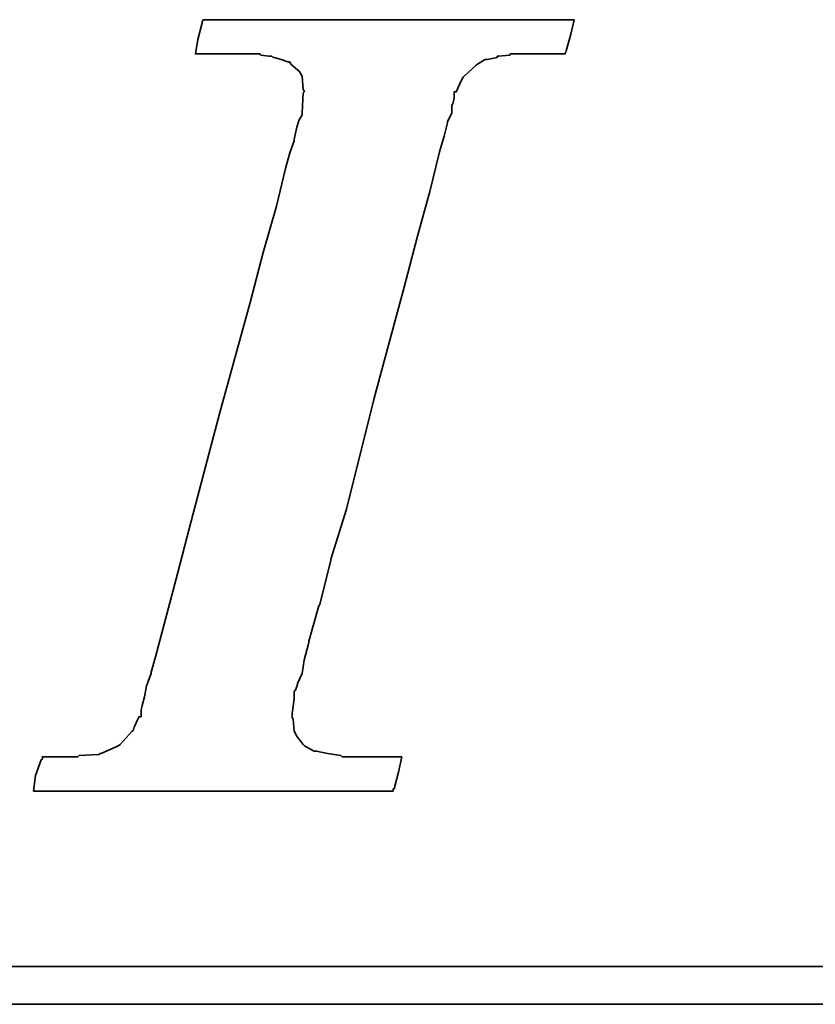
# Model space of a CAD drawing. Header units: millimetres. Extents: x 389 to 576, y 266 to 362.
# Tile 29 of 45: x 523.67 to 525.74, y 313.86 to 316.41. Entities that reach past the tile are written whole.
import ezdxf

# ---------------------------------------------------------------- set-up
doc = ezdxf.new("R2010")
doc.units = ezdxf.units.MM
doc.header["$LTSCALE"] = 0.1
doc.layers.get('0').update_dxf_attribs({"linetype": 'CONTINUOUS'})
doc.layers.add('layer 1', color=7, linetype='CONTINUOUS')

# ---------------------------------------------------------------- blocks, each defined once
blk = doc.blocks.new('TBI_logo')
at = {"layer": 'layer 1', "color": 1, "lineweight": 35}
for points, knots in [([(-1.8562, -1.1815), (-1.8562, -1.1815), (-1.9021, -1.1815), (-1.9021, -1.1815), (-1.9021, -1.1815), (-1.9021, -1.1815), (-1.951, -1.1815), (-1.951, -1.1815), (-1.951, -1.1815), (-1.951, -1.1815), (-1.9711, -1.1815), (-1.9711, -1.1815), (-1.9711, -1.1815), (-1.9711, -1.1815), (-1.9771, -1.1815), (-1.9771, -1.1815), (-1.9771, -1.1815), (-1.9771, -1.1815), (-2.0113, -1.1815), (-2.0113, -1.1815), (-2.0113, -1.1815), (-2.0113, -1.1815), (-2.0143, -1.1785), (-2.0143, -1.1785), (-2.0143, -1.1785), (-2.0143, -1.1785), (-2.0491, -1.1728), (-2.0491, -1.1728), (-2.0491, -1.1728), (-2.0491, -1.1728), (-2.0779, -1.1671), (-2.0779, -1.1671), (-2.0779, -1.1671), (-2.0779, -1.1671), (-2.0803, -1.1671), (-2.0803, -1.1671), (-2.0803, -1.1671), (-2.0803, -1.1671), (-2.0836, -1.1671), (-2.0836, -1.1671), (-2.0836, -1.1671), (-2.0836, -1.1671), (-2.1064, -1.1551), (-2.1064, -1.1551), (-2.1064, -1.1551), (-2.1064, -1.1551), (-2.1094, -1.1527), (-2.1094, -1.1527), (-2.1094, -1.1527), (-2.1094, -1.1527), (-2.1121, -1.1497), (-2.1121, -1.1497), (-2.1121, -1.1497), (-2.1121, -1.1497), (-2.1295, -1.1269), (-2.1295, -1.1269), (-2.1295, -1.1269), (-2.1295, -1.1269), (-2.1325, -1.1209), (-2.1325, -1.1209), (-2.1325, -1.1209), (-2.1325, -1.1209), (-2.1355, -1.1149), (-2.1355, -1.1149), (-2.1355, -1.1149), (-2.1355, -1.1149), (-2.1379, -1.0837), (-2.1379, -1.0837), (-2.1379, -1.0837), (-2.1379, -1.0837), (-2.1409, -1.0807), (-2.1409, -1.0807), (-2.1409, -1.0807), (-2.1409, -1.0807), (-2.1409, -1.0747), (-2.1409, -1.0747), (-2.1409, -1.0747), (-2.1409, -1.0747), (-2.1409, -1.0693), (-2.1409, -1.0693), (-2.1409, -1.0693), (-2.1409, -1.0693), (-2.1355, -1.0318), (-2.1355, -1.0318), (-2.1355, -1.0318), (-2.1355, -1.0318), (-2.1355, -1.0231), (-2.1355, -1.0231), (-2.1355, -1.0231), (-2.1355, -1.0231), (-2.1355, -1.0198), (-2.1355, -1.0198), (-2.1355, -1.0198), (-2.1355, -1.0198), (-2.1355, -1.0171), (-2.1355, -1.0171), (-2.1355, -1.0171), (-2.1355, -1.0171), (-2.1355, -1.0117), (-2.1355, -1.0117), (-2.1355, -1.0117), (-2.1355, -1.0117), (-2.1325, -1.0087), (-2.1325, -1.0087), (-2.1325, -1.0087), (-2.1325, -1.0087), (-2.1265, -0.9943), (-2.1265, -0.9943), (-2.1265, -0.9943), (-2.1265, -0.9943), (-2.1265, -0.9913), (-2.1265, -0.9913), (-2.1265, -0.9913), (-2.1265, -0.9913), (-2.1148, -0.9655), (-2.1148, -0.9655), (-2.1148, -0.9655), (-2.1148, -0.9655), (-2.1094, -0.9307), (-2.1094, -0.9307), (-2.1094, -0.9307), (-2.1094, -0.9307), (-2.0977, -0.8848), (-2.0977, -0.8848), (-2.0977, -0.8848), (-2.0977, -0.8848), (-2.0977, -0.8821), (-2.0977, -0.8821), (-2.0977, -0.8821), (-2.0977, -0.8821), (-2.0719, -0.7897), (-2.0719, -0.7897), (-2.0719, -0.7897), (-2.0719, -0.7897), (-2.0689, -0.7867), (-2.0689, -0.7867), (-2.0689, -0.7867), (-2.0689, -0.7867), (-2.0401, -0.6718), (-2.0401, -0.6718), (-2.0401, -0.6718), (-2.0401, -0.6718), (-2.0401, -0.6691), (-2.0401, -0.6691), (-2.0401, -0.6691), (-2.0401, -0.6691), (-1.9999, -0.5395), (-1.9999, -0.5395), (-1.9999, -0.5395), (-1.9999, -0.5395), (-1.9279, -0.2515), (-1.9279, -0.2515), (-1.9279, -0.2515), (-1.9279, -0.2515), (-1.8505, 0.0365), (-1.8505, 0.0365), (-1.8505, 0.0365), (-1.8505, 0.0365), (-1.8157, 0.1688), (-1.8157, 0.1688), (-1.8157, 0.1688), (-1.8157, 0.1688), (-1.7839, 0.2843), (-1.7839, 0.2843), (-1.7839, 0.2843), (-1.7839, 0.2843), (-1.7581, 0.3875), (-1.7581, 0.3875), (-1.7581, 0.3875), (-1.7581, 0.3875), (-1.7467, 0.4283), (-1.7467, 0.4283), (-1.7467, 0.4283), (-1.7467, 0.4283), (-1.7377, 0.4625), (-1.7377, 0.4625), (-1.7377, 0.4625), (-1.7377, 0.4625), (-1.7377, 0.4655), (-1.7377, 0.4655), (-1.7377, 0.4655), (-1.7377, 0.4655), (-1.7263, 0.4883), (-1.7263, 0.4883), (-1.7263, 0.4883), (-1.7263, 0.4883), (-1.7263, 0.5084), (-1.7263, 0.5084), (-1.7263, 0.5084), (-1.7263, 0.5084), (-1.7236, 0.5117), (-1.7236, 0.5117), (-1.7236, 0.5117), (-1.7236, 0.5117), (-1.7206, 0.5261), (-1.7206, 0.5261), (-1.7206, 0.5261), (-1.7206, 0.5261), (-1.7206, 0.5429), (-1.7206, 0.5429), (-1.7206, 0.5429), (-1.7206, 0.5429), (-1.7149, 0.5429), (-1.7149, 0.5429), (-1.7149, 0.5429), (-1.7149, 0.5429), (-1.7005, 0.5747), (-1.7005, 0.5747), (-1.7005, 0.5747), (-1.7005, 0.5747), (-1.6975, 0.5807), (-1.6975, 0.5807), (-1.6975, 0.5807), (-1.6975, 0.5807), (-1.6945, 0.5837), (-1.6945, 0.5837), (-1.6945, 0.5837), (-1.6945, 0.5837), (-1.6633, 0.6125), (-1.6633, 0.6125), (-1.6633, 0.6125), (-1.6633, 0.6125), (-1.66, 0.6149), (-1.66, 0.6149), (-1.66, 0.6149), (-1.66, 0.6149), (-1.6399, 0.6269), (-1.6399, 0.6269), (-1.6399, 0.6269), (-1.6399, 0.6269), (-1.6369, 0.6269), (-1.6369, 0.6269), (-1.6369, 0.6269), (-1.6369, 0.6269), (-1.6345, 0.6269), (-1.6345, 0.6269), (-1.6345, 0.6269), (-1.6345, 0.6269), (-1.6087, 0.6323), (-1.6087, 0.6323), (-1.6087, 0.6323), (-1.6087, 0.6323), (-1.6087, 0.6353), (-1.6087, 0.6353), (-1.6087, 0.6353), (-1.6087, 0.6353), (-1.6057, 0.6353), (-1.6057, 0.6353), (-1.6057, 0.6353), (-1.6057, 0.6353), (-1.5766, 0.638), (-1.5766, 0.638), (-1.5766, 0.638), (-1.5766, 0.638), (-1.5739, 0.6413), (-1.5739, 0.6413), (-1.5739, 0.6413), (-1.5739, 0.6413), (-1.5712, 0.6413), (-1.5712, 0.6413), (-1.5712, 0.6413), (-1.5712, 0.6413), (-1.5679, 0.6413), (-1.5679, 0.6413), (-1.5679, 0.6413), (-1.5679, 0.6413), (-1.5337, 0.6413), (-1.5337, 0.6413), (-1.5337, 0.6413), (-1.5337, 0.6413), (-1.5277, 0.6413), (-1.5277, 0.6413), (-1.5277, 0.6413), (-1.5277, 0.6413), (-1.5163, 0.6413), (-1.5163, 0.6413), (-1.5163, 0.6413), (-1.5163, 0.6413), (-1.4761, 0.6413), (-1.4761, 0.6413), (-1.4761, 0.6413), (-1.4761, 0.6413), (-1.4359, 0.6413), (-1.4359, 0.6413), (-1.4359, 0.6413), (-1.4359, 0.6413), (-1.4329, 0.6413), (-1.4329, 0.6413), (-1.4329, 0.6413), (-1.4329, 0.6413), (-1.4329, 0.6437), (-1.4329, 0.6437), (-1.4329, 0.6437), (-1.4329, 0.6437), (-1.4299, 0.6467), (-1.4299, 0.6467), (-1.4299, 0.6467), (-1.4299, 0.6467), (-1.4299, 0.6497), (-1.4299, 0.6497), (-1.4299, 0.6497), (-1.4299, 0.6497), (-1.4182, 0.6929), (-1.4182, 0.6929), (-1.4182, 0.6929), (-1.4182, 0.6929), (-1.4095, 0.7301), (-1.4095, 0.7301), (-1.4095, 0.7301), (-1.4095, 0.7301), (-1.4239, 0.7301), (-1.4239, 0.7301), (-1.4239, 0.7301), (-1.4239, 0.7301), (-1.4761, 0.7301), (-1.4761, 0.7301), (-1.4761, 0.7301), (-1.4761, 0.7301), (-1.5391, 0.7301), (-1.5391, 0.7301), (-1.5391, 0.7301), (-1.5391, 0.7301), (-1.6141, 0.7301), (-1.6141, 0.7301), (-1.6141, 0.7301), (-1.6141, 0.7301), (-1.7005, 0.7301), (-1.7005, 0.7301), (-1.7005, 0.7301), (-1.7005, 0.7301), (-1.8847, 0.7301), (-1.8847, 0.7301), (-1.8847, 0.7301), (-1.8847, 0.7301), (-2.0689, 0.7301), (-2.0689, 0.7301), (-2.0689, 0.7301), (-2.0689, 0.7301), (-2.1553, 0.7301), (-2.1553, 0.7301), (-2.1553, 0.7301), (-2.1553, 0.7301), (-2.2303, 0.7301), (-2.2303, 0.7301), (-2.2303, 0.7301), (-2.2303, 0.7301), (-2.2933, 0.7301), (-2.2933, 0.7301), (-2.2933, 0.7301), (-2.2933, 0.7301), (-2.3455, 0.7301), (-2.3455, 0.7301), (-2.3455, 0.7301), (-2.3455, 0.7301), (-2.3713, 0.7301), (-2.3713, 0.7301), (-2.3713, 0.7301), (-2.3713, 0.7301), (-2.3743, 0.7247), (-2.3743, 0.7247), (-2.3743, 0.7247), (-2.3743, 0.7247), (-2.3743, 0.7217), (-2.3743, 0.7217), (-2.3743, 0.7217), (-2.3743, 0.7217), (-2.3857, 0.6785), (-2.3857, 0.6785), (-2.3857, 0.6785), (-2.3857, 0.6785), (-2.3917, 0.6413), (-2.3917, 0.6413), (-2.3917, 0.6413), (-2.3917, 0.6413), (-2.3395, 0.6413), (-2.3395, 0.6413), (-2.3395, 0.6413), (-2.3395, 0.6413), (-2.2789, 0.6413), (-2.2789, 0.6413), (-2.2789, 0.6413), (-2.2789, 0.6413), (-2.2645, 0.6413), (-2.2645, 0.6413), (-2.2645, 0.6413), (-2.2645, 0.6413), (-2.2588, 0.6413), (-2.2588, 0.6413), (-2.2588, 0.6413), (-2.2588, 0.6413), (-2.2561, 0.6413), (-2.2561, 0.6413), (-2.2561, 0.6413), (-2.2561, 0.6413), (-2.2243, 0.6413), (-2.2243, 0.6413), (-2.2243, 0.6413), (-2.2243, 0.6413), (-2.2219, 0.638), (-2.2219, 0.638), (-2.2219, 0.638), (-2.2219, 0.638), (-2.2015, 0.6353), (-2.2015, 0.6353), (-2.2015, 0.6353), (-2.2015, 0.6353), (-2.1931, 0.6353), (-2.1931, 0.6353), (-2.1931, 0.6353), (-2.1931, 0.6353), (-2.1898, 0.6323), (-2.1898, 0.6323), (-2.1898, 0.6323), (-2.1898, 0.6323), (-2.1871, 0.6323), (-2.1871, 0.6323), (-2.1871, 0.6323), (-2.1871, 0.6323), (-2.1697, 0.6269), (-2.1697, 0.6269), (-2.1697, 0.6269), (-2.1697, 0.6269), (-2.1523, 0.6209), (-2.1523, 0.6209), (-2.1523, 0.6209), (-2.1523, 0.6209), (-2.1469, 0.6209), (-2.1469, 0.6209), (-2.1469, 0.6209), (-2.1469, 0.6209), (-2.1439, 0.6149), (-2.1439, 0.6149), (-2.1439, 0.6149), (-2.1439, 0.6149), (-2.1211, 0.5951), (-2.1211, 0.5951), (-2.1211, 0.5951), (-2.1211, 0.5951), (-2.1181, 0.5891), (-2.1181, 0.5891), (-2.1181, 0.5891), (-2.1181, 0.5891), (-2.1148, 0.5837), (-2.1148, 0.5837), (-2.1148, 0.5837), (-2.1148, 0.5837), (-2.1121, 0.5489), (-2.1121, 0.5489), (-2.1121, 0.5489), (-2.1121, 0.5489), (-2.1094, 0.5459), (-2.1094, 0.5459), (-2.1094, 0.5459), (-2.1094, 0.5459), (-2.1094, 0.5429), (-2.1094, 0.5429), (-2.1094, 0.5429), (-2.1094, 0.5429), (-2.1121, 0.5405), (-2.1121, 0.5405), (-2.1121, 0.5405), (-2.1121, 0.5405), (-2.1148, 0.4883), (-2.1148, 0.4883), (-2.1148, 0.4883), (-2.1148, 0.4883), (-2.1148, 0.4853), (-2.1148, 0.4853), (-2.1148, 0.4853), (-2.1148, 0.4853), (-2.1148, 0.4829), (-2.1148, 0.4829), (-2.1148, 0.4829), (-2.1148, 0.4829), (-2.1181, 0.4769), (-2.1181, 0.4769), (-2.1181, 0.4769), (-2.1181, 0.4769), (-2.1235, 0.4685), (-2.1235, 0.4685), (-2.1235, 0.4685), (-2.1235, 0.4685), (-2.1295, 0.4481), (-2.1295, 0.4481), (-2.1295, 0.4481), (-2.1295, 0.4481), (-2.1355, 0.4193), (-2.1355, 0.4193), (-2.1355, 0.4193), (-2.1355, 0.4193), (-2.1355, 0.4163), (-2.1355, 0.4163), (-2.1355, 0.4163), (-2.1355, 0.4163), (-2.1469, 0.3848), (-2.1469, 0.3848), (-2.1469, 0.3848), (-2.1469, 0.3848), (-2.1583, 0.3443), (-2.1583, 0.3443), (-2.1583, 0.3443), (-2.1583, 0.3443), (-2.1811, 0.2465), (-2.1811, 0.2465), (-2.1811, 0.2465), (-2.1811, 0.2465), (-2.2159, 0.1259), (-2.2159, 0.1259), (-2.2159, 0.1259), (-2.2159, 0.1259), (-2.2501, -0.0037), (-2.2501, -0.0037), (-2.2501, -0.0037), (-2.2501, -0.0037), (-2.3284, -0.2887), (-2.3284, -0.2887), (-2.3284, -0.2887), (-2.3284, -0.2887), (-2.4031, -0.5707), (-2.4031, -0.5707), (-2.4031, -0.5707), (-2.4031, -0.5707), (-2.4373, -0.7033), (-2.4373, -0.7033), (-2.4373, -0.7033), (-2.4373, -0.7033), (-2.4691, -0.8245), (-2.4691, -0.8245), (-2.4691, -0.8245), (-2.4691, -0.8245), (-2.4949, -0.9223), (-2.4949, -0.9223), (-2.4949, -0.9223), (-2.4949, -0.9223), (-2.5069, -0.9625), (-2.5069, -0.9625), (-2.5069, -0.9625), (-2.5069, -0.9625), (-2.5069, -0.9655), (-2.5069, -0.9655), (-2.5069, -0.9655), (-2.5069, -0.9655), (-2.5183, -0.9973), (-2.5183, -0.9973), (-2.5183, -0.9973), (-2.5183, -0.9973), (-2.5237, -1.0261), (-2.5237, -1.0261), (-2.5237, -1.0261), (-2.5237, -1.0261), (-2.5297, -1.0489), (-2.5297, -1.0489), (-2.5297, -1.0489), (-2.5297, -1.0489), (-2.5327, -1.0603), (-2.5327, -1.0603), (-2.5327, -1.0603), (-2.5327, -1.0603), (-2.5327, -1.0777), (-2.5327, -1.0777), (-2.5327, -1.0777), (-2.5327, -1.0777), (-2.5381, -1.0777), (-2.5381, -1.0777), (-2.5381, -1.0777), (-2.5381, -1.0777), (-2.5525, -1.1095), (-2.5525, -1.1095), (-2.5525, -1.1095), (-2.5525, -1.1095), (-2.5525, -1.1125), (-2.5525, -1.1125), (-2.5525, -1.1125), (-2.5525, -1.1125), (-2.5558, -1.1149), (-2.5558, -1.1149), (-2.5558, -1.1149), (-2.5558, -1.1149), (-2.5873, -1.1497), (-2.5873, -1.1497), (-2.5873, -1.1497), (-2.5873, -1.1497), (-2.5903, -1.1527), (-2.5903, -1.1527), (-2.5903, -1.1527), (-2.5903, -1.1527), (-2.5957, -1.1551), (-2.5957, -1.1551), (-2.5957, -1.1551), (-2.5957, -1.1551), (-2.6359, -1.1728), (-2.6359, -1.1728), (-2.6359, -1.1728), (-2.6359, -1.1728), (-2.6392, -1.1728), (-2.6392, -1.1728), (-2.6392, -1.1728), (-2.6392, -1.1728), (-2.6419, -1.1755), (-2.6419, -1.1755), (-2.6419, -1.1755), (-2.6419, -1.1755), (-2.6935, -1.1785), (-2.6935, -1.1785), (-2.6935, -1.1785), (-2.6935, -1.1785), (-2.6968, -1.1815), (-2.6968, -1.1815), (-2.6968, -1.1815), (-2.6968, -1.1815), (-2.7025, -1.1815), (-2.7025, -1.1815), (-2.7025, -1.1815), (-2.7025, -1.1815), (-2.7136, -1.1815), (-2.7136, -1.1815), (-2.7136, -1.1815), (-2.7136, -1.1815), (-2.7541, -1.1815), (-2.7541, -1.1815), (-2.7541, -1.1815), (-2.7541, -1.1815), (-2.7886, -1.1815), (-2.7886, -1.1815), (-2.7886, -1.1815), (-2.7886, -1.1815), (-2.7886, -1.1842), (-2.7886, -1.1842), (-2.7886, -1.1842), (-2.7886, -1.1842), (-2.7886, -1.1872), (-2.7886, -1.1872), (-2.7886, -1.1872), (-2.7886, -1.1872), (-2.7919, -1.1899), (-2.7919, -1.1899), (-2.7919, -1.1899), (-2.7919, -1.1899), (-2.8063, -1.2301), (-2.8063, -1.2301), (-2.8063, -1.2301), (-2.8063, -1.2301), (-2.8117, -1.2706), (-2.8117, -1.2706), (-2.8117, -1.2706), (-2.8117, -1.2706), (-2.8003, -1.2706), (-2.8003, -1.2706), (-2.8003, -1.2706), (-2.8003, -1.2706), (-2.7541, -1.2706), (-2.7541, -1.2706), (-2.7541, -1.2706), (-2.7541, -1.2706), (-2.6881, -1.2706), (-2.6881, -1.2706), (-2.6881, -1.2706), (-2.6881, -1.2706), (-2.6161, -1.2706), (-2.6161, -1.2706), (-2.6161, -1.2706), (-2.6161, -1.2706), (-2.5357, -1.2706), (-2.5357, -1.2706), (-2.5357, -1.2706), (-2.5357, -1.2706), (-2.5297, -1.2706), (-2.5297, -1.2706), (-2.5297, -1.2706), (-2.5297, -1.2706), (-2.3509, -1.2706), (-2.3509, -1.2706), (-2.3509, -1.2706), (-2.3509, -1.2706), (-2.1727, -1.2706), (-2.1727, -1.2706), (-2.1727, -1.2706), (-2.1727, -1.2706), (-2.0923, -1.2706), (-2.0923, -1.2706), (-2.0923, -1.2706), (-2.0923, -1.2706), (-2.0863, -1.2706), (-2.0863, -1.2706), (-2.0863, -1.2706), (-2.0863, -1.2706), (-2.0173, -1.2706), (-2.0173, -1.2706), (-2.0173, -1.2706), (-2.0173, -1.2706), (-1.951, -1.2706), (-1.951, -1.2706), (-1.951, -1.2706), (-1.951, -1.2706), (-1.9021, -1.2706), (-1.9021, -1.2706), (-1.9021, -1.2706), (-1.9021, -1.2706), (-1.879, -1.2706), (-1.879, -1.2706), (-1.879, -1.2706), (-1.879, -1.2706), (-1.879, -1.2649), (-1.879, -1.2649), (-1.879, -1.2649), (-1.879, -1.2649), (-1.8763, -1.2649), (-1.8763, -1.2649), (-1.8763, -1.2649), (-1.8763, -1.2649), (-1.8649, -1.2217), (-1.8649, -1.2217), (-1.8649, -1.2217), (-1.8649, -1.2217), (-1.8562, -1.1815), (-1.8562, -1.1815)], [0, 0, 0, 0, 0.005587, 0.005587, 0.005587, 0.005587, 0.011173, 0.011173, 0.011173, 0.011173, 0.01676, 0.01676, 0.01676, 0.01676, 0.022346, 0.022346, 0.022346, 0.022346, 0.027933, 0.027933, 0.027933, 0.027933, 0.03352, 0.03352, 0.03352, 0.03352, 0.039106, 0.039106, 0.039106, 0.039106, 0.044693, 0.044693, 0.044693, 0.044693, 0.050279, 0.050279, 0.050279, 0.050279, 0.055866, 0.055866, 0.055866, 0.055866, 0.061453, 0.061453, 0.061453, 0.061453, 0.067039, 0.067039, 0.067039, 0.067039, 0.072626, 0.072626, 0.072626, 0.072626, 0.078212, 0.078212, 0.078212, 0.078212, 0.083799, 0.083799, 0.083799, 0.083799, 0.089385, 0.089385, 0.089385, 0.089385, 0.094972, 0.094972, 0.094972, 0.094972, 0.100559, 0.100559, 0.100559, 0.100559, 0.106145, 0.106145, 0.106145, 0.106145, 0.111732, 0.111732, 0.111732, 0.111732, 0.117318, 0.117318, 0.117318, 0.117318, 0.122905, 0.122905, 0.122905, 0.122905, 0.128492, 0.128492, 0.128492, 0.128492, 0.134078, 0.134078, 0.134078, 0.134078, 0.139665, 0.139665, 0.139665, 0.139665, 0.145251, 0.145251, 0.145251, 0.145251, 0.150838, 0.150838, 0.150838, 0.150838, 0.156425, 0.156425, 0.156425, 0.156425, 0.162011, 0.162011, 0.162011, 0.162011, 0.167598, 0.167598, 0.167598, 0.167598, 0.173184, 0.173184, 0.173184, 0.173184, 0.178771, 0.178771, 0.178771, 0.178771, 0.184358, 0.184358, 0.184358, 0.184358, 0.189944, 0.189944, 0.189944, 0.189944, 0.195531, 0.195531, 0.195531, 0.195531, 0.201117, 0.201117, 0.201117, 0.201117, 0.206704, 0.206704, 0.206704, 0.206704, 0.212291, 0.212291, 0.212291, 0.212291, 0.217877, 0.217877, 0.217877, 0.217877, 0.223464, 0.223464, 0.223464, 0.223464, 0.22905, 0.22905, 0.22905, 0.22905, 0.234637, 0.234637, 0.234637, 0.234637, 0.240223, 0.240223, 0.240223, 0.240223, 0.24581, 0.24581, 0.24581, 0.24581, 0.251397, 0.251397, 0.251397, 0.251397, 0.256983, 0.256983, 0.256983, 0.256983, 0.26257, 0.26257, 0.26257, 0.26257, 0.268156, 0.268156, 0.268156, 0.268156, 0.273743, 0.273743, 0.273743, 0.273743, 0.27933, 0.27933, 0.27933, 0.27933, 0.284916, 0.284916, 0.284916, 0.284916, 0.290503, 0.290503, 0.290503, 0.290503, 0.296089, 0.296089, 0.296089, 0.296089, 0.301676, 0.301676, 0.301676, 0.301676, 0.307263, 0.307263, 0.307263, 0.307263, 0.312849, 0.312849, 0.312849, 0.312849, 0.318436, 0.318436, 0.318436, 0.318436, 0.324022, 0.324022, 0.324022, 0.324022, 0.329609, 0.329609, 0.329609, 0.329609, 0.335196, 0.335196, 0.335196, 0.335196, 0.340782, 0.340782, 0.340782, 0.340782, 0.346369, 0.346369, 0.346369, 0.346369, 0.351955, 0.351955, 0.351955, 0.351955, 0.357542, 0.357542, 0.357542, 0.357542, 0.363128, 0.363128, 0.363128, 0.363129, 0.368715, 0.368715, 0.368715, 0.368715, 0.374302, 0.374302, 0.374302, 0.374302, 0.379888, 0.379888, 0.379888, 0.379888, 0.385475, 0.385475, 0.385475, 0.385475, 0.391061, 0.391061, 0.391061, 0.391061, 0.396648, 0.396648, 0.396648, 0.396648, 0.402235, 0.402235, 0.402235, 0.402235, 0.407821, 0.407821, 0.407821, 0.407821, 0.413408, 0.413408, 0.413408, 0.413408, 0.418994, 0.418994, 0.418994, 0.418994, 0.424581, 0.424581, 0.424581, 0.424581, 0.430168, 0.430168, 0.430168, 0.430168, 0.435754, 0.435754, 0.435754, 0.435754, 0.441341, 0.441341, 0.441341, 0.441341, 0.446927, 0.446927, 0.446927, 0.446927, 0.452514, 0.452514, 0.452514, 0.452514, 0.458101, 0.458101, 0.458101, 0.458101, 0.463687, 0.463687, 0.463687, 0.463687, 0.469274, 0.469274, 0.469274, 0.469274, 0.47486, 0.47486, 0.47486, 0.47486, 0.480447, 0.480447, 0.480447, 0.480447, 0.486034, 0.486034, 0.486034, 0.486034, 0.49162, 0.49162, 0.49162, 0.49162, 0.497207, 0.497207, 0.497207, 0.497207, 0.502793, 0.502793, 0.502793, 0.502793, 0.50838, 0.50838, 0.50838, 0.50838, 0.513966, 0.513966, 0.513966, 0.513966, 0.519553, 0.519553, 0.519553, 0.519553, 0.52514, 0.52514, 0.52514, 0.52514, 0.530726, 0.530726, 0.530726, 0.530726, 0.536313, 0.536313, 0.536313, 0.536313, 0.541899, 0.541899, 0.541899, 0.541899, 0.547486, 0.547486, 0.547486, 0.547486, 0.553073, 0.553073, 0.553073, 0.553073, 0.558659, 0.558659, 0.558659, 0.558659, 0.564246, 0.564246, 0.564246, 0.564246, 0.569832, 0.569832, 0.569832, 0.569832, 0.575419, 0.575419, 0.575419, 0.575419, 0.581006, 0.581006, 0.581006, 0.581006, 0.586592, 0.586592, 0.586592, 0.586592, 0.592179, 0.592179, 0.592179, 0.592179, 0.597765, 0.597765, 0.597765, 0.597765, 0.603352, 0.603352, 0.603352, 0.603352, 0.608939, 0.608939, 0.608939, 0.608939, 0.614525, 0.614525, 0.614525, 0.614525, 0.620112, 0.620112, 0.620112, 0.620112, 0.625698, 0.625698, 0.625698, 0.625698, 0.631285, 0.631285, 0.631285, 0.631285, 0.636872, 0.636872, 0.636872, 0.636872, 0.642458, 0.642458, 0.642458, 0.642458, 0.648045, 0.648045, 0.648045, 0.648045, 0.653631, 0.653631, 0.653631, 0.653631, 0.659218, 0.659218, 0.659218, 0.659218, 0.664804, 0.664804, 0.664804, 0.664804, 0.670391, 0.670391, 0.670391, 0.670391, 0.675978, 0.675978, 0.675978, 0.675978, 0.681564, 0.681564, 0.681564, 0.681564, 0.687151, 0.687151, 0.687151, 0.687151, 0.692737, 0.692737, 0.692737, 0.692737, 0.698324, 0.698324, 0.698324, 0.698324, 0.703911, 0.703911, 0.703911, 0.703911, 0.709497, 0.709497, 0.709497, 0.709497, 0.715084, 0.715084, 0.715084, 0.715084, 0.72067, 0.72067, 0.72067, 0.72067, 0.726257, 0.726257, 0.726257, 0.726257, 0.731844, 0.731844, 0.731844, 0.731844, 0.73743, 0.73743, 0.73743, 0.73743, 0.743017, 0.743017, 0.743017, 0.743017, 0.748603, 0.748603, 0.748603, 0.748603, 0.75419, 0.75419, 0.75419, 0.75419, 0.759777, 0.759777, 0.759777, 0.759777, 0.765363, 0.765363, 0.765363, 0.765363, 0.77095, 0.77095, 0.77095, 0.77095, 0.776536, 0.776536, 0.776536, 0.776536, 0.782123, 0.782123, 0.782123, 0.782123, 0.787709, 0.787709, 0.787709, 0.78771, 0.793296, 0.793296, 0.793296, 0.793296, 0.798883, 0.798883, 0.798883, 0.798883, 0.804469, 0.804469, 0.804469, 0.804469, 0.810056, 0.810056, 0.810056, 0.810056, 0.815642, 0.815642, 0.815642, 0.815642, 0.821229, 0.821229, 0.821229, 0.821229, 0.826816, 0.826816, 0.826816, 0.826816, 0.832402, 0.832402, 0.832402, 0.832402, 0.837989, 0.837989, 0.837989, 0.837989, 0.843575, 0.843575, 0.843575, 0.843575, 0.849162, 0.849162, 0.849162, 0.849162, 0.854749, 0.854749, 0.854749, 0.854749, 0.860335, 0.860335, 0.860335, 0.860335, 0.865922, 0.865922, 0.865922, 0.865922, 0.871508, 0.871508, 0.871508, 0.871508, 0.877095, 0.877095, 0.877095, 0.877095, 0.882682, 0.882682, 0.882682, 0.882682, 0.888268, 0.888268, 0.888268, 0.888268, 0.893855, 0.893855, 0.893855, 0.893855, 0.899441, 0.899441, 0.899441, 0.899441, 0.905028, 0.905028, 0.905028, 0.905028, 0.910615, 0.910615, 0.910615, 0.910615, 0.916201, 0.916201, 0.916201, 0.916201, 0.921788, 0.921788, 0.921788, 0.921788, 0.927374, 0.927374, 0.927374, 0.927374, 0.932961, 0.932961, 0.932961, 0.932961, 0.938547, 0.938547, 0.938547, 0.938547, 0.944134, 0.944134, 0.944134, 0.944134, 0.949721, 0.949721, 0.949721, 0.949721, 0.955307, 0.955307, 0.955307, 0.955307, 0.960894, 0.960894, 0.960894, 0.960894, 0.96648, 0.96648, 0.96648, 0.96648, 0.972067, 0.972067, 0.972067, 0.972067, 0.977654, 0.977654, 0.977654, 0.977654, 0.98324, 0.98324, 0.98324, 0.98324, 0.988827, 0.988827, 0.988827, 0.988827, 0.994413, 0.994413, 0.994413, 0.994413, 1, 1, 1, 1]), ([(12.1238, -1.3657), (12.1238, -1.3657), (12.1238, -1.7026), (12.1238, -1.7026), (12.1238, -1.7026), (12.1238, -1.7026), (12.1238, -1.7257), (12.1238, -1.7257), (12.1238, -1.7257), (12.1238, -1.7257), (12.1007, -1.7257), (12.1007, -1.7257), (12.1007, -1.7257), (12.1007, -1.7257), (-7.5847, -1.7257), (-7.5847, -1.7257), (-7.5847, -1.7257), (-7.5847, -1.7257), (-7.5847, -1.8235), (-7.5847, -1.8235), (-7.5847, -1.8235), (-7.5847, -1.8235), (12.9617, -1.8235), (12.9617, -1.8235), (12.9617, -1.8235), (12.9617, -1.8235), (12.1238, -1.3657), (12.1238, -1.3657)], [0, 0, 0, 0, 0.142857, 0.142857, 0.142857, 0.142857, 0.285714, 0.285714, 0.285714, 0.285714, 0.428571, 0.428571, 0.428571, 0.428571, 0.571429, 0.571429, 0.571429, 0.571429, 0.714286, 0.714286, 0.714286, 0.714286, 0.857143, 0.857143, 0.857143, 0.857143, 1, 1, 1, 1])]:
    blk.add_open_spline(points, degree=3, knots=knots, dxfattribs=at)

msp = doc.modelspace()

# ---------------------------------------------------------------- block references
msp.add_blockref('TBI_logo', (526.522, 315.6831))

doc.saveas('drawing.dxf')
